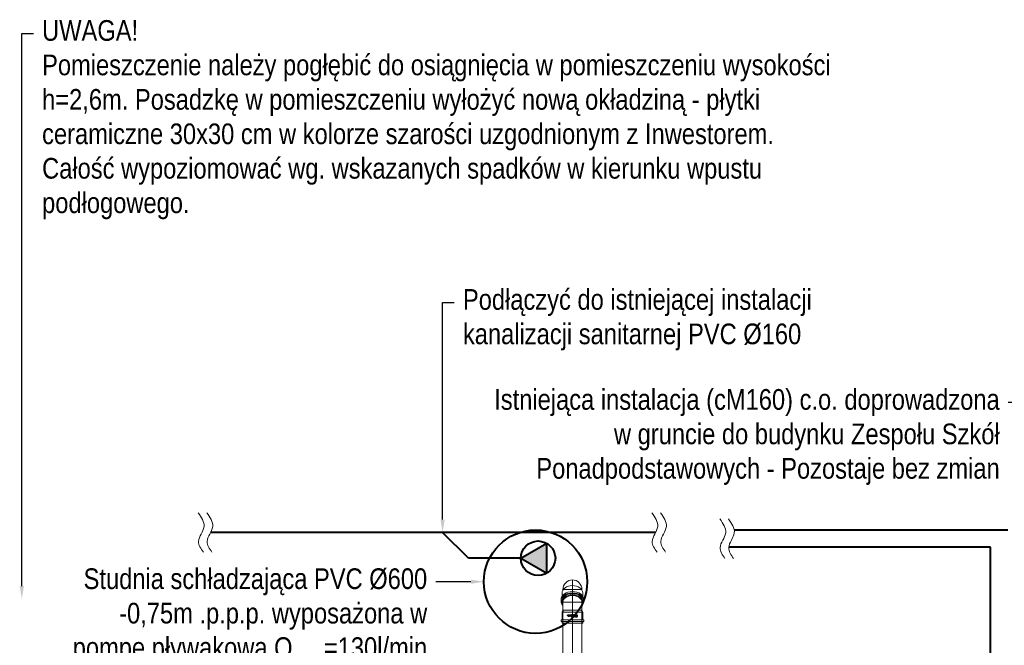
# Model space of a CAD drawing. Header units: centimetres. Extents: x 1912 to 37354, y 4932 to 6633.
# Tile 145 of 236: x 24964 to 25536, y 6208 to 6572. Entities that reach past the tile are written whole.
import ezdxf
from ezdxf import colors
from ezdxf.entities.mleader import LeaderData, LeaderLine
from ezdxf.enums import TextEntityAlignment as Align
from ezdxf.lldxf.tags import DXFTag
from ezdxf.math import Vec2, Vec3

# ---------------------------------------------------------------- set-up
doc = ezdxf.new("R2010")
doc.units = ezdxf.units.CM
doc.linetypes.add('P5-U_KAN_P7', pattern=[0])
for name, color, linetype, lineweight in [('2DH_PRO_Magnaplast-SDB', 34, 'Continuous', 15), ('CP_AXISKA', 7, 'DASHDOT', 15), ('CP_DETAL', 33, 'Continuous', 9), ('IS_Kanalizacja sanit', 34, 'P5-U_KAN_P7', 40), ('IS_Opis', 250, 'Continuous', 9), ('IS_Powrót', 5, 'DASH', 40), ('IS_Zasilanie', 1, 'SOLID', 40)]:
    doc.layers.add(name, color=color, linetype=linetype, lineweight=lineweight)
for name, color, linetype in [('3DCPCOLOR124', 152, 'Continuous'), ('3DCPCOLOR242', 242, 'Continuous'), ('CP_WIPEOUT', 255, 'Continuous')]:
    doc.layers.add(name, color=color, linetype=linetype)
doc.styles.add('CP_ATTR', font='arial.ttf')
doc.styles.add('styl1', font='ARIALN.TTF')
tags = doc.linetypes.add('DASH', pattern=[15, 10, -5]).pattern_tags.tags
tags[6:7] = [DXFTag(74, 4), DXFTag(75, 0), DXFTag(340, '0'), DXFTag(46, 0.0), DXFTag(50, 0.0), DXFTag(44, 0.0), DXFTag(45, 0.0)]
tags[4:5] = [DXFTag(74, 4), DXFTag(75, 0), DXFTag(340, '0'), DXFTag(46, 0.0), DXFTag(50, 0.0), DXFTag(44, 0.0), DXFTag(45, 0.0)]
tags = doc.linetypes.add('DASHDOT', pattern=[25.4, 12.7, -6.35, 0, -6.35]).pattern_tags.tags
tags[10:11] = [DXFTag(74, 4), DXFTag(75, 0), DXFTag(340, '0'), DXFTag(46, 1.0), DXFTag(50, 0.0), DXFTag(44, 0.0), DXFTag(45, 0.0)]
tags[8:9] = [DXFTag(74, 4), DXFTag(75, 0), DXFTag(340, '0'), DXFTag(46, 1.0), DXFTag(50, 0.0), DXFTag(44, 0.0), DXFTag(45, 0.0)]
tags[6:7] = [DXFTag(74, 4), DXFTag(75, 0), DXFTag(340, '0'), DXFTag(46, 1.0), DXFTag(50, 0.0), DXFTag(44, 0.0), DXFTag(45, 0.0)]
tags[4:5] = [DXFTag(74, 4), DXFTag(75, 0), DXFTag(340, '0'), DXFTag(46, 1.0), DXFTag(50, 0.0), DXFTag(44, 0.0), DXFTag(45, 0.0)]
tags = doc.linetypes.add('SOLID', pattern=[10, 10, 0]).pattern_tags.tags
tags[6:7] = [DXFTag(74, 4), DXFTag(75, 0), DXFTag(340, '0'), DXFTag(46, 0.0), DXFTag(50, 0.0), DXFTag(44, 0.0), DXFTag(45, 0.0)]
tags[4:5] = [DXFTag(74, 4), DXFTag(75, 0), DXFTag(340, '0'), DXFTag(46, 0.0), DXFTag(50, 0.0), DXFTag(44, 0.0), DXFTag(45, 0.0)]

# ---------------------------------------------------------------- blocks, each defined once
blk = doc.blocks.new('rdmgn014_okr01')
blk.add_circle((0, 0), 28.6)
blk = doc.blocks.new('rdmgn014_okr02')
blk.add_circle((0, 0), 25)
blk = doc.blocks.new('rdmgn014_wip_cir01')
blk.add_wipeout([(1, 0), (0.966, 0.259), (0.866, 0.5), (0.707, 0.707), (0.5, 0.866), (0.259, 0.966), (0, 1), (-0.259, 0.966), (-0.5, 0.866), (-0.707, 0.707), (-0.866, 0.5), (-0.966, 0.259), (-1, 0), (-0.966, -0.259), (-0.866, -0.5), (-0.707, -0.707), (-0.5, -0.866), (-0.259, -0.966), (0, -1), (0.259, -0.966), (0.5, -0.866), (0.707, -0.707), (0.866, -0.5), (0.966, -0.259)])
blk = doc.blocks.new('rdmgn014_okr02a')
blk.add_arc((25, 0), 25, 90, 270)
blk = doc.blocks.new('rdmgn014_okr01a')
blk.add_arc((0, 0), 28.6, 90, 270)
blk = doc.blocks.new('rdmgn014_okr01b')
blk.add_arc((0, 0), 25, 90, 270)
blk = doc.blocks.new('rdmgn014_wip_cir01a')
blk.add_wipeout([(20, 0), (19.3, 5.2), (17.3, 10), (14.1, 14.1), (10, 17.3), (5.2, 19.3), (0, 20), (-5.2, 19.3), (-10, 17.3), (-14.1, 14.1), (-17.3, 10), (-19.3, 5.2), (-20, 0), (-19.3, -5.2), (-17.3, -10), (-14.1, -14.1), (-10, -17.3), (-5.2, -19.3), (0, -20), (5.2, -19.3), (10, -17.3), (14.1, -14.1), (17.3, -10), (19.3, -5.2)])
blk = doc.blocks.new('rdmgn014_wip_cir01b')
blk.add_wipeout([(20, 0), (19.3, 5.2), (17.3, 10), (14.1, 14.1), (10, 17.3), (5.2, 19.3), (0, 20), (-5.2, 19.3), (-10, 17.3), (-14.1, 14.1), (-17.3, 10), (-19.3, 5.2), (-20, 0), (-19.3, -5.2), (-17.3, -10), (-14.1, -14.1), (-10, -17.3), (-5.2, -19.3), (0, -20), (5.2, -19.3), (10, -17.3), (14.1, -14.1), (17.3, -10), (19.3, -5.2)])
blk = doc.blocks.new('rdmgn014_wip_rec01')
blk.add_wipeout([(0, -25), (84.4, -25), (84.4, 25), (0, 25)]).dxf.layer = 'CP_WIPEOUT'
blk = doc.blocks.new('rdmgn014_okr01c')
blk.add_arc((25, 0), 25, 90, 270)
blk = doc.blocks.new('rdmgn014_wip_rec02')
blk.add_wipeout([(0, -25), (84.4, -25), (84.4, 25), (0, 25)]).dxf.layer = 'CP_WIPEOUT'
blk = doc.blocks.new('rdmgn014_logo01')
at = {"layer": '3DCPCOLOR124'}
for p, q in [((-4, 7), (-5.1, 7)), ((-5.1, 7), (-5.1, 4.8)), ((-4, 5.1), (-4, 7)), ((-4, 3.8), (1.9, 3.8)), ((1.6, 4.8), (-3.7, 4.8)), ((1.9, 16.5), (-2.9, 16.5)), ((-2.9, 16.5), (-2.9, 15.5)), ((-2.9, 15.5), (1.6, 15.5)), ((1.6, 14.4), (-2.9, 14.4)), ((-2.9, 14.4), (-2.9, 13.4)), ((-2.9, 13.4), (1.6, 13.4)), ((1.6, 12.3), (-2.9, 12.3)), ((-2.9, 12.3), (-2.9, 11.3)), ((-2.9, 11.3), (1.9, 11.3)), ((-2.9, 9.6), (-2.9, 8.9)), ((-2.9, 8.9), (-1.9, 8.9)), ((1.6, 8.6), (-2.9, 8.6)), ((-2.9, 8.6), (-2.9, 7.5)), ((-2.9, 7.5), (1.9, 7.5)), ((-2.9, 5.9), (-2.9, 5.2)), ((-2.9, 5.2), (-1.9, 5.2)), ((1.9, 3.2), (-2.9, 3.2)), ((-2.9, 3.2), (-2.9, 2.2)), ((-2.9, 2.2), (1.6, 2.2)), ((1.6, 1.1), (-2.9, 1.1)), ((-2.9, 1.1), (-2.9, 0)), ((-2.9, 0), (1.9, 0)), ((1.9, 10.7), (-1.9, 10.7)), ((-1.9, 8.9), (-1.9, 9.4)), ((1.9, 7), (-1.9, 7)), ((-1.9, 5.2), (-1.9, 5.6)), ((-1.6, 9.6), (1.6, 9.6)), ((-1.6, 5.9), (1.6, 5.9)), ((1.9, 15.2), (1.9, 14.7)), ((1.9, 13.1), (1.9, 12.6)), ((1.9, 9.4), (1.9, 8.8)), ((1.9, 5.6), (1.9, 5.1)), ((1.9, 1.9), (1.9, 1.4)), ((2.9, 14.4), (2.9, 15.5)), ((2.9, 12.3), (2.9, 13.4)), ((2.9, 8.6), (2.9, 9.7)), ((2.9, 4.8), (2.9, 5.9)), ((2.9, 2.2), (2.9, 1.1)), ((-2.9, -1.6), (-2.9, -2.3)), ((-2.9, -2.3), (-1.9, -2.3)), ((1.6, -2.6), (-2.9, -2.6)), ((-2.9, -2.6), (-2.9, -3.1)), ((-2.9, -3.1), (-0.8, -3.7)), ((1.9, -0.5), (-1.9, -0.5)), ((-1.9, -2.3), (-1.9, -1.8)), ((-1.6, -1.6), (1.6, -1.6)), ((-0.8, -3.7), (1.9, -3.7)), ((1.9, -1.8), (1.9, -2.4)), ((2.9, -2.6), (2.9, -1.6))]:
    blk.add_line(p, q, dxfattribs=at)
for centre, radius, start, end in [((-4, 4.8), 1.06, 179.7393, 270), ((-3.7, 5.1), 0.264, 180, 269.9023), ((-1.9, 9.6), 1.07, 90, 180), ((-1.9, 5.9), 1.07, 90, 180), ((-1.6, 9.4), 0.246, 90, 184.1233), ((-1.6, 5.7), 0.246, 90, 184.0475), ((1.6, 15.2), 0.293, 359.5038, 90), ((1.6, 14.7), 0.291, 269.5684, 360), ((1.6, 13.1), 0.293, 359.5231, 90), ((1.6, 12.6), 0.293, 270, 359.9989), ((1.6, 9.4), 0.264, 0, 90), ((1.6, 8.8), 0.264, 270, 359.9349), ((1.6, 5.6), 0.264, 360, 90), ((1.6, 5.1), 0.264, 270, 0.0108), ((1.6, 1.9), 0.264, 0.076, 90), ((1.6, 1.4), 0.264, 270, 359.924), ((1.9, 15.5), 1.04, 359.8403, 90), ((1.9, 12.3), 1.04, 270, 0.0193), ((1.9, 9.6), 1.06, 0.4214, 90), ((1.9, 8.6), 1.07, 270.2822, 0), ((1.9, 5.9), 1.06, 360, 90), ((1.9, 4.8), 1.07, 270.2634, 0), ((1.9, 2.2), 1.06, 359.5786, 90), ((1.9, 1.1), 1.07, 270.2875, 359.9985), ((2.3, 14.4), 0.598, 296.5604, 0), ((2.3, 13.4), 0.608, 359.9807, 62.8223), ((-1.9, -1.6), 1.07, 90, 180), ((-1.6, -1.8), 0.246, 90, 184.1125), ((1.6, -1.8), 0.264, 360, 90.0217), ((1.6, -2.4), 0.264, 270, 359.9023), ((1.9, -1.6), 1.06, 359.5786, 90), ((1.9, -2.6), 1.06, 269.7048, 359.9999)]:
    blk.add_arc(centre, radius, start, end, dxfattribs=at)
at = {"layer": '3DCPCOLOR242'}
for p, q in [((-2.7, -3.9), (-4, -3.6)), ((0.1, -4.1), (-3.9, -3)), ((-0.1, -11.3), (-2.3, -10.7)), ((1.1, -7.7), (-1.9, -6.9)), ((-0.2, -15.9), (-1.9, -15.4)), ((1.1, -7.2), (-1.7, -6.4)), ((-1.7, -14.9), (-0.1, -15.3)), ((-0.2, -16), (-0.2, -15.9)), ((1.2, -16.2), (0.5, -16)), ((0.5, -16), (0.5, -16.3)), ((1.1, -7.7), (1.3, -7.7))]:
    blk.add_line(p, q, dxfattribs=at)
for centre, radius, start, end in [((-4.3, -3.1), 0.174, 139.4748, 200.5636), ((-4, -3), 0.481, 201.3248, 240.9013), ((-4.2, -3.2), 0.283, 75.9119, 135.9983), ((-4.2, -3.9), 0.981, 73.8123, 86.5171), ((-3.5, -1.9), 1.69, 243.7383, 254.2465), ((-2.4, -15.6), 0.816, 103.1873, 179.7099), ((-2.2, -15.6), 0.973, 181.2014, 240.279), ((-2.5, -4.5), 0.644, 111.1152, 163.4814), ((-2.1, -4.5), 0.997, 166.5679, 210.0987), ((-2.2, -7.1), 0.892, 155.0132, 214.6021), ((-2.3, -9.2), 0.816, 114.0643, 202.8694), ((-2.4, -10.8), 0.727, 106.1924, 195.3195), ((-2.2, -10.8), 0.883, 195.3773, 250.0682), ((-1.8, -12.7), 1.31, 133.9918, 256.4618), ((-0.6, -3.6), 2.73, 211.3213, 275.0445), ((-2.3, -7.1), 0.818, 103.0323, 153.3127), ((-2.3, -7.3), 0.748, 209.4433, 244.7552), ((-1.6, -8.9), 1.49, 201.6704, 231.3076), ((-2.5, -12), 0.293, 73.8428, 119.965), ((-2.6, -16.1), 0.301, 251.9271, 357.0444), ((-2.6, -7.3), 0.65, 265.6622, 285.525), ((-2, -10.2), 1.88, 87.1606, 107.9858), ((-2, -4.7), 0.539, 116.6161, 177.0208), ((-1.7, -4.6), 0.806, 185.9288, 229.5909), ((-2.2, -8.1), 1.79, 72.2958, 99.0736), ((-2.1, -7.2), 0.393, 146.9616, 189.5199), ((-2.3, -10.9), 0.21, 72.1488, 182.4676), ((-2.2, -10.9), 0.37, 183.0166, 240.6152), ((-2.5, -11.4), 0.207, 256.8723, 333.1047), ((-1.9, -12.8), 0.636, 127.3644, 245.5528), ((-2.3, -16.8), 1.99, 73.1785, 97.0679), ((-2.2, -15.7), 0.348, 90.0735, 226.6774), ((-2.1, -7.2), 0.357, 74.3202, 141.4853), ((-1.9, -7.1), 0.609, 195.1451, 225.7671), ((-2.5, -7.7), 0.265, 290.2377, 337.5291), ((-2, -9.4), 0.472, 98.7899, 190.5825), ((-1.5, -9.3), 0.981, 191.9389, 227.9356), ((-2.5, -12.1), 0.449, 8.7244, 76.0552), ((-2.6, -16.2), 0.279, 6.2924, 59.4251), ((-2.4, -7.7), 0.183, 21.5725, 49.116), ((-2.4, -11.4), 0.167, 6.0969, 51.2591), ((-2.7, -11.3), 0.433, 342.5093, 1.3278), ((-2.7, -11.7), 0.662, 310.1939, 332.4304), ((-1.9, -4.9), 0.776, 84.807, 112.5283), ((-0.8, -3.6), 2.14, 227.7681, 264.971), ((-2.5, -7.7), 0.249, 338.4303, 15.9164), ((-2.7, -18.5), 3.22, 74.17, 79.8915), ((-0.6, -8), 2.56, 233.5529, 269.0169), ((-2, -13.1), 0.234, 234.8638, 292.3727), ((-1.8, -13.2), 0.719, 250.748, 317.7481), ((-2.3, -8), 1.19, 72.2691, 76.7646), ((-1.8, -10.9), 2.01, 44.3614, 97.334), ((-2, -11.1), 2.72, 40.2365, 88.5461), ((-2.3, -12.7), 0.729, 297.3533, 322.4271), ((-2.1, -7.2), 2.99, 66.1532, 85.5553), ((-3.2, -12.1), 1.85, 323.4917, 337.6276), ((-0.6, -13.1), 0.918, 120.9833, 158.9397), ((-4.6, -11.4), 4.03, 325.4422, 333.8801), ((-0.8, -13), 0.784, 70.6597, 109.7335), ((-0.8, -4.4), 1.34, 263.8725, 286.5282), ((0.3, -13.9), 1.45, 136.2371, 152.793), ((-1.9, -6.3), 2.13, 46.5165, 60.5203), ((-0.6, -13.1), 0.24, 82.5025, 118.5044), ((-0.6, -10), 0.492, 264.1111, 2.3117), ((-0.7, -13.4), 0.557, 329.5041, 78.2517), ((-1.1, -5.4), 0.961, 11.1112, 45.4314), ((-0.6, -5.3), 0.455, 294.1682, 9.8383), ((-0.9, -13.5), 1.23, 313.6171, 74.8695), ((1.1, -14.9), 1.81, 138.3177, 150.3499), ((-0.3, -14.1), 0.179, 156.2477, 208.0662), ((0, -13.9), 0.536, 211.3544, 244.0918), ((-0.4, -5.5), 0.842, 271.3477, 20.708), ((-0.9, -10.1), 0.755, 5.4784, 47.2661), ((-0.1, -14.1), 0.258, 239.0032, 288.6059), ((0.5, -16), 0.659, 177.1591, 197.9713), ((0.1, -10.3), 1.05, 255.0292, 275.2543), ((0.1, -15), 0.202, 99.2605, 177.5229), ((-21.3, -14), 21.2, 356.5514, 357.4519), ((0.3, -16.2), 0.401, 190.3294, 250.4785), ((0.3, -3.8), 0.817, 249.4862, 262.6491), ((-1.3, -5.9), 1.81, 22.396, 45.5071), ((-0.3, -10.2), 0.698, 293.2831, 345.067), ((0, -11.3), 0.454, 64.2567, 85.1843), ((0, -15.4), 0.621, 76.0627, 90.1224), ((-0.1, -4.6), 0.557, 50.0147, 70.9143), ((0.2, -4.3), 0.318, 263.6249, 288.2785), ((-0.9, -10.2), 1.29, 351.8443, 42.4547), ((0.2, -16.2), 0.393, 256.6965, 303.221), ((0, -11.2), 0.401, 23.6929, 71.5015), ((0.2, -11.2), 0.197, 270.9468, 310.5631), ((0.2, -15.1), 0.29, 45.8106, 81.4207), ((0.1, -4.4), 0.288, 10.0108, 50.8567), ((0.2, -4.5), 0.156, 287.1813, 350.1927), ((0, -4.5), 0.37, 349.838, 10.0295), ((0.2, -11.2), 0.243, 323.0875, 22.1003), ((-0.2, -15.3), 0.664, 5.0301, 36.7596), ((0.3, -16.3), 0.182, 308.0482, 0.8125), ((9.7, -15), 9.21, 181.6129, 183.265), ((-1.8, -25.8), 10.6, 74.8748, 77.6862), ((0.7, -16.5), 0.942, 56.6561, 73.6716), ((0.6, -8.4), 1.34, 58.7801, 70.7325), ((1.2, -16.1), 0.134, 265.2447, 321.7201), ((1.2, -7.5), 0.301, 17.9179, 59.9943), ((1.1, -7.5), 0.33, 314.2018, 5.594), ((1.3, -7.6), 0.133, 265.1659, 303.5871), ((1.1, -16), 0.3, 13.2728, 58.0446), ((1, -15.9), 0.408, 326.7373, 2.2392)]:
    blk.add_arc(centre, radius, start, end, dxfattribs=at)
blk = doc.blocks.new('Rd_mgphtp_0333_fof7kh8')
for p, q in [((17.59, 6.6), (17.59, -6.6)), ((17.59, 6.6), (18.64, 6.6)), ((18.64, 6.6), (18.64, -6.6)), ((18.64, 6.03), (19.69, 6.03)), ((19.69, -6.03), (19.69, 6.03)), ((0, 5.5), (2.05, 5.5)), ((0, -5.5), (2.05, -5.5)), ((17.59, -6.6), (18.64, -6.6)), ((18.64, -6.03), (19.69, -6.03))]:
    blk.add_line(p, q)
at = {"layer": 'CP_WIPEOUT', "xscale": 0.21319269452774, "yscale": 0.3015}
blk.add_blockref('rdmgn014_wip_cir01a', (2.05, 0), dxfattribs=at)
for p, q in [((2.05, 6.03), (5.94, 6.03)), ((2.05, -6.03), (5.94, -6.03))]:
    blk.add_line(p, q)
at = {"xscale": 0.1705541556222, "yscale": 0.2412}
blk.add_blockref('rdmgn014_okr01b', (2.05, 0), dxfattribs=at)
at = {"layer": 'CP_WIPEOUT', "xscale": 4.66690475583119, "yscale": 6.59999999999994, "zscale": 20}
blk.add_blockref('rdmgn014_wip_cir01', (5.94, 0), dxfattribs=at)
for start, end in [(90, 180), (180, 270)]:
    blk.add_arc((0, 0), 5.5, start, end)
at = {"layer": 'CP_AXISKA'}
blk.add_line((0, 5.5), (0, -5.5), dxfattribs=at)
at = {"xscale": 0.16317848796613, "yscale": 0.23076923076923}
for name, p in [('rdmgn014_okr01a', (5.94, 0)), ('rdmgn014_okr01', (6.68, 0))]:
    blk.add_blockref(name, p, dxfattribs=at)
at = {"linetype": 'ByBlock', "style": 'CP_ATTR', "flags": 9}
for tag in ['DN', 'WEIGHT', 'MATERIAL', 'DIMS', 'OTHER', 'CHARACTER', 'PRODUCER', 'ORDER-NO', 'PRODUCT-TYPE', 'ARTICLE', 'GROUP', 'NUMBER', 'NAME']:
    blk.add_attdef(tag, text='', height=0.00005, dxfattribs=at).set_placement((0, 0), align=Align.MIDDLE_LEFT)
at = {"layer": 'CP_WIPEOUT', "xscale": 0.21319269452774, "yscale": 0.3015}
blk.add_blockref('rdmgn014_wip_cir01b', (7.42, 0), dxfattribs=at)
at = {"layer": 'CP_WIPEOUT', "xscale": 0.008798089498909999, "yscale": 0.2412}
blk.add_blockref('rdmgn014_wip_rec01', (6.68, 0), dxfattribs=at)
for p, q in [((6.68, 6.6), (5.94, 6.6)), ((7.42, 6.03), (6.68, 6.03)), ((6.68, -6.6), (5.94, -6.6)), ((7.42, -6.03), (6.68, -6.03))]:
    blk.add_line(p, q)
at = {"xscale": 0.17055415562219, "yscale": 0.2412}
for name, p in [('rdmgn014_okr02a', (2.42, 0)), ('rdmgn014_okr02', (7.42, 0))]:
    blk.add_blockref(name, p, dxfattribs=at)
at = {"layer": 'CP_WIPEOUT', "xscale": 0.05531249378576, "yscale": 0.22}
blk.add_blockref('rdmgn014_wip_rec02', (7.42, 0), dxfattribs=at)
for p, q in [((13.15, 6.03), (12.09, 5.5)), ((13.15, 6.03), (17.59, 6.03)), ((12.09, 5.5), (7.42, 5.5)), ((7.42, -5.5), (12.09, -5.5)), ((13.15, -6.03), (12.09, -5.5)), ((13.15, -6.03), (17.59, -6.03))]:
    blk.add_line(p, q)
at = {"layer": 'CP_AXISKA'}
for p, q in [((7.42, 6.03), (7.42, -6.03)), ((19.69, 0), (-5.5, 0))]:
    blk.add_line(p, q, dxfattribs=at)
at = {"layer": 'CP_DETAL'}
for p, q in [((13.15, 6.03), (13.15, -6.03)), ((12.09, 5.5), (12.09, -5.5)), ((12.09, -5.5), (12.09, 5.5))]:
    blk.add_line(p, q, dxfattribs=at)
for name, p, xscale, yscale in [('rdmgn014_okr01c', (3.54, 0), 0.15556349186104, 0.22), ('rdmgn014_logo01', (15.42, 0), 0.14509803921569, 0.176)]:
    blk.add_blockref(name, p, dxfattribs=dict(xscale=xscale, yscale=yscale))
blk = doc.blocks.new('2dmgn001_logo01')
at = {"layer": '3DCPCOLOR124'}
for p, q in [((-4, 7), (-5.1, 7)), ((-5.1, 7), (-5.1, 4.8)), ((-4, 5.1), (-4, 7)), ((-4, 3.8), (1.9, 3.8)), ((1.6, 4.8), (-3.7, 4.8)), ((1.9, 16.5), (-2.9, 16.5)), ((-2.9, 16.5), (-2.9, 15.5)), ((-2.9, 15.5), (1.6, 15.5)), ((1.6, 14.4), (-2.9, 14.4)), ((-2.9, 14.4), (-2.9, 13.4)), ((-2.9, 13.4), (1.6, 13.4)), ((1.6, 12.3), (-2.9, 12.3)), ((-2.9, 12.3), (-2.9, 11.3)), ((-2.9, 11.3), (1.9, 11.3)), ((-2.9, 9.6), (-2.9, 8.9)), ((-2.9, 8.9), (-1.9, 8.9)), ((1.6, 8.6), (-2.9, 8.6)), ((-2.9, 8.6), (-2.9, 7.5)), ((-2.9, 7.5), (1.9, 7.5)), ((-2.9, 5.9), (-2.9, 5.2)), ((-2.9, 5.2), (-1.9, 5.2)), ((1.9, 3.2), (-2.9, 3.2)), ((-2.9, 3.2), (-2.9, 2.2)), ((-2.9, 2.2), (1.6, 2.2)), ((1.6, 1.1), (-2.9, 1.1)), ((-2.9, 1.1), (-2.9, 0)), ((-2.9, 0), (1.9, 0)), ((1.9, 10.7), (-1.9, 10.7)), ((-1.9, 8.9), (-1.9, 9.4)), ((1.9, 7), (-1.9, 7)), ((-1.9, 5.2), (-1.9, 5.6)), ((-1.6, 9.6), (1.6, 9.6)), ((-1.6, 5.9), (1.6, 5.9)), ((1.9, 15.2), (1.9, 14.7)), ((1.9, 13.1), (1.9, 12.6)), ((1.9, 9.4), (1.9, 8.8)), ((1.9, 5.6), (1.9, 5.1)), ((1.9, 1.9), (1.9, 1.4)), ((2.9, 14.4), (2.9, 15.5)), ((2.9, 12.3), (2.9, 13.4)), ((2.9, 8.6), (2.9, 9.7)), ((2.9, 4.8), (2.9, 5.9)), ((2.9, 2.2), (2.9, 1.1)), ((-2.9, -1.6), (-2.9, -2.3)), ((-2.9, -2.3), (-1.9, -2.3)), ((1.6, -2.6), (-2.9, -2.6)), ((-2.9, -2.6), (-2.9, -3.1)), ((-2.9, -3.1), (-0.8, -3.7)), ((1.9, -0.5), (-1.9, -0.5)), ((-1.9, -2.3), (-1.9, -1.8)), ((-1.6, -1.6), (1.6, -1.6)), ((-0.8, -3.7), (1.9, -3.7)), ((1.9, -1.8), (1.9, -2.4)), ((2.9, -2.6), (2.9, -1.6))]:
    blk.add_line(p, q, dxfattribs=at)
for centre, radius, start, end in [((-4, 4.8), 1.06, 179.7393, 270), ((-3.7, 5.1), 0.264, 180, 269.9023), ((-1.9, 9.6), 1.07, 90, 180), ((-1.9, 5.9), 1.07, 90, 180), ((-1.6, 9.4), 0.246, 90, 184.1233), ((-1.6, 5.7), 0.246, 90, 184.0475), ((1.6, 15.2), 0.293, 359.5038, 90), ((1.6, 14.7), 0.291, 269.5684, 360), ((1.6, 13.1), 0.293, 359.5231, 90), ((1.6, 12.6), 0.293, 270, 359.9989), ((1.6, 9.4), 0.264, 0, 90), ((1.6, 8.8), 0.264, 270, 359.9349), ((1.6, 5.6), 0.264, 360, 90), ((1.6, 5.1), 0.264, 270, 0.0108), ((1.6, 1.9), 0.264, 0.076, 90), ((1.6, 1.4), 0.264, 270, 359.924), ((1.9, 15.5), 1.04, 359.8403, 90), ((1.9, 12.3), 1.04, 270, 0.0193), ((1.9, 9.6), 1.06, 0.4214, 90), ((1.9, 8.6), 1.07, 270.2822, 0), ((1.9, 5.9), 1.06, 360, 90), ((1.9, 4.8), 1.07, 270.2634, 0), ((1.9, 2.2), 1.06, 359.5786, 90), ((1.9, 1.1), 1.07, 270.2875, 359.9985), ((2.3, 14.4), 0.598, 296.5604, 0), ((2.3, 13.4), 0.608, 359.9807, 62.8223), ((-1.9, -1.6), 1.07, 90, 180), ((-1.6, -1.8), 0.246, 90, 184.1125), ((1.6, -1.8), 0.264, 360, 90.0217), ((1.6, -2.4), 0.264, 270, 359.9023), ((1.9, -1.6), 1.06, 359.5786, 90), ((1.9, -2.6), 1.06, 269.7048, 359.9999)]:
    blk.add_arc(centre, radius, start, end, dxfattribs=at)
at = {"layer": '3DCPCOLOR242'}
for p, q in [((-2.7, -3.9), (-4, -3.6)), ((0.1, -4.1), (-3.9, -3)), ((-0.1, -11.3), (-2.3, -10.7)), ((1.1, -7.7), (-1.9, -6.9)), ((-0.2, -15.9), (-1.9, -15.4)), ((1.1, -7.2), (-1.7, -6.4)), ((-1.7, -14.9), (-0.1, -15.3)), ((-0.2, -16), (-0.2, -15.9)), ((1.2, -16.2), (0.5, -16)), ((0.5, -16), (0.5, -16.3)), ((1.1, -7.7), (1.3, -7.7))]:
    blk.add_line(p, q, dxfattribs=at)
for centre, radius, start, end in [((-4.3, -3.1), 0.174, 139.4748, 200.5636), ((-4, -3), 0.481, 201.3248, 240.9013), ((-4.2, -3.2), 0.283, 75.9119, 135.9983), ((-4.2, -3.9), 0.981, 73.8123, 86.5171), ((-3.5, -1.9), 1.69, 243.7383, 254.2465), ((-2.4, -15.6), 0.816, 103.1873, 179.7099), ((-2.2, -15.6), 0.973, 181.2014, 240.279), ((-2.5, -4.5), 0.644, 111.1152, 163.4814), ((-2.1, -4.5), 0.997, 166.5679, 210.0987), ((-2.2, -7.1), 0.892, 155.0132, 214.6021), ((-2.3, -9.2), 0.816, 114.0643, 202.8694), ((-2.4, -10.8), 0.727, 106.1924, 195.3195), ((-2.2, -10.8), 0.883, 195.3773, 250.0682), ((-1.8, -12.7), 1.31, 133.9918, 256.4618), ((-0.6, -3.6), 2.73, 211.3213, 275.0445), ((-2.3, -7.1), 0.818, 103.0323, 153.3127), ((-2.3, -7.3), 0.748, 209.4433, 244.7552), ((-1.6, -8.9), 1.49, 201.6704, 231.3076), ((-2.5, -12), 0.293, 73.8428, 119.965), ((-2.6, -16.1), 0.301, 251.9271, 357.0444), ((-2.6, -7.3), 0.65, 265.6622, 285.525), ((-2, -10.2), 1.88, 87.1606, 107.9858), ((-2, -4.7), 0.539, 116.6161, 177.0208), ((-1.7, -4.6), 0.806, 185.9288, 229.5909), ((-2.2, -8.1), 1.79, 72.2958, 99.0736), ((-2.1, -7.2), 0.393, 146.9616, 189.5199), ((-2.3, -10.9), 0.21, 72.1488, 182.4676), ((-2.2, -10.9), 0.37, 183.0166, 240.6152), ((-2.5, -11.4), 0.207, 256.8723, 333.1047), ((-1.9, -12.8), 0.636, 127.3644, 245.5528), ((-2.3, -16.8), 1.99, 73.1785, 97.0679), ((-2.2, -15.7), 0.348, 90.0735, 226.6774), ((-2.1, -7.2), 0.357, 74.3202, 141.4853), ((-1.9, -7.1), 0.609, 195.1451, 225.7671), ((-2.5, -7.7), 0.265, 290.2377, 337.5291), ((-2, -9.4), 0.472, 98.7899, 190.5825), ((-1.5, -9.3), 0.981, 191.9389, 227.9356), ((-2.5, -12.1), 0.449, 8.7244, 76.0552), ((-2.6, -16.2), 0.279, 6.2924, 59.4251), ((-2.4, -7.7), 0.183, 21.5725, 49.116), ((-2.4, -11.4), 0.167, 6.0969, 51.2591), ((-2.7, -11.3), 0.433, 342.5093, 1.3278), ((-2.7, -11.7), 0.662, 310.1939, 332.4304), ((-1.9, -4.9), 0.776, 84.807, 112.5283), ((-0.8, -3.6), 2.14, 227.7681, 264.971), ((-2.5, -7.7), 0.249, 338.4303, 15.9164), ((-2.7, -18.5), 3.22, 74.17, 79.8915), ((-0.6, -8), 2.56, 233.5529, 269.0169), ((-2, -13.1), 0.234, 234.8638, 292.3727), ((-1.8, -13.2), 0.719, 250.748, 317.7481), ((-2.3, -8), 1.19, 72.2691, 76.7646), ((-1.8, -10.9), 2.01, 44.3614, 97.334), ((-2, -11.1), 2.72, 40.2365, 88.5461), ((-2.3, -12.7), 0.729, 297.3533, 322.4271), ((-2.1, -7.2), 2.99, 66.1532, 85.5553), ((-3.2, -12.1), 1.85, 323.4917, 337.6276), ((-0.6, -13.1), 0.918, 120.9833, 158.9397), ((-4.6, -11.4), 4.03, 325.4422, 333.8801), ((-0.8, -13), 0.784, 70.6597, 109.7335), ((-0.8, -4.4), 1.34, 263.8725, 286.5282), ((0.3, -13.9), 1.45, 136.2371, 152.793), ((-1.9, -6.3), 2.13, 46.5165, 60.5203), ((-0.6, -13.1), 0.24, 82.5025, 118.5044), ((-0.6, -10), 0.492, 264.1111, 2.3117), ((-0.7, -13.4), 0.557, 329.5041, 78.2517), ((-1.1, -5.4), 0.961, 11.1112, 45.4314), ((-0.6, -5.3), 0.455, 294.1682, 9.8383), ((-0.9, -13.5), 1.23, 313.6171, 74.8695), ((1.1, -14.9), 1.81, 138.3177, 150.3499), ((-0.3, -14.1), 0.179, 156.2477, 208.0662), ((0, -13.9), 0.536, 211.3544, 244.0918), ((-0.4, -5.5), 0.842, 271.3477, 20.708), ((-0.9, -10.1), 0.755, 5.4784, 47.2661), ((-0.1, -14.1), 0.258, 239.0032, 288.6059), ((0.5, -16), 0.659, 177.1591, 197.9713), ((0.1, -10.3), 1.05, 255.0292, 275.2543), ((0.1, -15), 0.202, 99.2605, 177.5229), ((-21.3, -14), 21.2, 356.5514, 357.4519), ((0.3, -16.2), 0.401, 190.3294, 250.4785), ((0.3, -3.8), 0.817, 249.4862, 262.6491), ((-1.3, -5.9), 1.81, 22.396, 45.5071), ((-0.3, -10.2), 0.698, 293.2831, 345.067), ((0, -11.3), 0.454, 64.2567, 85.1843), ((0, -15.4), 0.621, 76.0627, 90.1224), ((-0.1, -4.6), 0.557, 50.0147, 70.9143), ((0.2, -4.3), 0.318, 263.6249, 288.2785), ((-0.9, -10.2), 1.29, 351.8443, 42.4547), ((0.2, -16.2), 0.393, 256.6965, 303.221), ((0, -11.2), 0.401, 23.6929, 71.5015), ((0.2, -11.2), 0.197, 270.9468, 310.5631), ((0.2, -15.1), 0.29, 45.8106, 81.4207), ((0.1, -4.4), 0.288, 10.0108, 50.8567), ((0.2, -4.5), 0.156, 287.1813, 350.1927), ((0, -4.5), 0.37, 349.838, 10.0295), ((0.2, -11.2), 0.243, 323.0875, 22.1003), ((-0.2, -15.3), 0.664, 5.0301, 36.7596), ((0.3, -16.3), 0.182, 308.0482, 0.8125), ((9.7, -15), 9.21, 181.6129, 183.265), ((-1.8, -25.8), 10.6, 74.8748, 77.6862), ((0.7, -16.5), 0.942, 56.6561, 73.6716), ((0.6, -8.4), 1.34, 58.7801, 70.7325), ((1.2, -16.1), 0.134, 265.2447, 321.7201), ((1.2, -7.5), 0.301, 17.9179, 59.9943), ((1.1, -7.5), 0.33, 314.2018, 5.594), ((1.3, -7.6), 0.133, 265.1659, 303.5871), ((1.1, -16), 0.3, 13.2728, 58.0446), ((1, -15.9), 0.408, 326.7373, 2.2392)]:
    blk.add_arc(centre, radius, start, end, dxfattribs=at)
blk = doc.blocks.new('2d_mgphtp_0289_5cwcnu3')
for p, q in [((29.06, 6.03), (28, 5.5)), ((29.06, 6.03), (33.5, 6.03)), ((33.5, 6.6), (33.5, -6.6)), ((33.5, 6.6), (34.55, 6.6)), ((34.55, 6.6), (34.55, -6.6)), ((34.55, 6.03), (35.6, 6.03)), ((35.6, -6.03), (35.6, 6.03)), ((0, 5.24), (1.06, 5.5)), ((0, 5.24), (0, -5.24)), ((1.06, 5.5), (28, 5.5)), ((0, -5.24), (1.06, -5.5)), ((1.06, -5.5), (28, -5.5)), ((29.06, -6.03), (28, -5.5)), ((29.06, -6.03), (33.5, -6.03)), ((33.5, -6.6), (34.55, -6.6)), ((34.55, -6.03), (35.6, -6.03))]:
    blk.add_line(p, q)
at = {"layer": 'CP_AXISKA'}
blk.add_line((0, 0), (35.6, 0), dxfattribs=at)
at = {"layer": 'CP_DETAL'}
for p, q in [((29.06, 6.03), (29.06, -6.03)), ((1.06, 5.5), (1.06, -5.5)), ((28, 5.5), (28, -5.5)), ((28, -5.5), (28, 5.5))]:
    blk.add_line(p, q, dxfattribs=at)
at = {"xscale": 0.14509803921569, "yscale": 0.17837837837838}
blk.add_blockref('2dmgn001_logo01', (31.28, 0), dxfattribs=at)
at = {"linetype": 'ByBlock', "style": 'CP_ATTR', "flags": 9}
for tag in ['DN', 'WEIGHT', 'MATERIAL', 'DIMS', 'OTHER', 'CHARACTER', 'PRODUCER', 'ORDER-NO', 'PRODUCT-TYPE', 'ARTICLE', 'GROUP', 'NUMBER', 'NAME']:
    blk.add_attdef(tag, text='', height=0.00005, dxfattribs=at).set_placement((0, 0), align=Align.MIDDLE_LEFT)

msp = doc.modelspace()

# ---------------------------------------------------------------- leaders
at = {"layer": 'IS_Opis'}
ml = msp.add_multileader_mtext('Standard', dxfattribs=at)
ml.set_content('UWAGA! \\PPomieszczenie należy pogłębić do osiągnięcia w pomieszczeniu wysokości h=2,6m. Posadzkę w pomieszczeniu wyłożyć nową okładziną - płytki ceramiczne 30x30 cm w kolorze szarości uzgodnionym z Inwestorem. Całość wypoziomować wg. wskazanych spadków w kierunku wpustu podłogowego.', color=256, style='styl1')
ml.set_leader_properties()
ml.build(insert=Vec2(0, 0))
ml.multileader.update_dxf_attribs({"dogleg_length": 5, "arrow_head_size": 7.5})
ctx = ml.context
ctx.base_point, ctx.char_height, ctx.arrow_head_size, ctx.landing_gap_size, ctx.plane_origin = Vec3(24972.41, 6563.66), 12, 7.5, 5, Vec3(24914.59, 6103.64)
notes = []
notes.append((ctx, [(0, (1, 1, 0), (24965.64, 6563.66), (1, 0), 6.77, [(0, [(24965.64, 6235.34)], 0, [])])]))
ctx.mtext.insert, ctx.mtext.width, ctx.mtext.defined_height, ctx.mtext.flow_direction = Vec3(24977.41, 6571.43), 457.9641, 76.92, 5
ctx.mtext.has_bg_fill, ctx.mtext.bg_color, ctx.mtext.bg_scale_factor, ctx.mtext.bg_transparency, ctx.mtext.use_window_bg_color = 1, -1027028792, 1.5, 0, 1
for ctx, leaders in notes:
    for number, flags, end, landing, length, lines in leaders:
        leader = LeaderData()
        leader.index, (leader.has_last_leader_line, leader.has_dogleg_vector, leader.attachment_direction) = number, flags
        leader.last_leader_point, leader.dogleg_vector, leader.dogleg_length = Vec3(end), Vec3(landing), length
        for number, points, colour, breaks in lines:
            line = LeaderLine()
            line.index, line.vertices, line.color, line.breaks = number, Vec3.list(points), colors.encode_raw_color(colour), breaks
            leader.lines.append(line)
        ctx.leaders.append(leader)

# ---------------------------------------------------------------- next in the draw order: linework, layer by layer
at = {"layer": 'IS_Kanalizacja sanit'}
msp.add_line((25224.85, 6258.99), (25209.89, 6273.94), dxfattribs=at)
at = {"layer": 'IS_Opis'}
for points in [[(25068.01, 6285.4), (25071.43, 6277.32), (25068.18, 6268.75), (25071, 6262.49)], [(25073.01, 6285.39), (25076.43, 6277.32), (25073.18, 6268.74), (25076, 6262.48)]]:
    msp.add_spline(points, degree=3, dxfattribs=at)

# ---------------------------------------------------------------- next in the draw order: block references
at = {"layer": '2DH_PRO_Magnaplast-SDB', "rotation": 270}
msp.add_blockref('Rd_mgphtp_0333_fof7kh8', (25285.21, 6240.89), dxfattribs=at)

# ---------------------------------------------------------------- next in the draw order: leaders
at = {"layer": 'IS_Opis'}
ml = msp.add_multileader_mtext('Standard', dxfattribs=at)
ml.set_content('\\A1;Istniejąca instalacja (cM160) c.o. doprowadzona w gruncie do budynku Zespołu Szkół Ponadpodstawowych - Pozostaje bez zmian', color=256, style='styl1')
ml.set_leader_properties()
ml.build(insert=Vec2(0, 0))
ml.multileader.update_dxf_attribs({"dogleg_length": 5, "arrow_head_size": 7.5})
ctx = ml.context
ctx.base_point, ctx.char_height, ctx.arrow_head_size, ctx.landing_gap_size, ctx.plane_origin = Vec3(25236.7, 6349.43), 12, 7.5, 5, Vec3(25430.31, 6449.61)
ctx.text_align_type = 2
notes = []
notes.append((ctx, [(1, (1, 1, 0), (25544.47, 6349.43), (-1, 0), 6.23, [(0, [(25567.96, 6349.43)], 0, [])])]))
ctx.mtext.insert, ctx.mtext.width, ctx.mtext.defined_height, ctx.mtext.alignment, ctx.mtext.flow_direction = Vec3(25533.24, 6357.19), 293.4033, 76.92, 3, 5
ctx.mtext.has_bg_fill, ctx.mtext.bg_color, ctx.mtext.bg_scale_factor, ctx.mtext.bg_transparency, ctx.mtext.use_window_bg_color = 1, -1073741824, 1, 0, 1
for ctx, leaders in notes:
    for number, flags, end, landing, length, lines in leaders:
        leader = LeaderData()
        leader.index, (leader.has_last_leader_line, leader.has_dogleg_vector, leader.attachment_direction) = number, flags
        leader.last_leader_point, leader.dogleg_vector, leader.dogleg_length = Vec3(end), Vec3(landing), length
        for number, points, colour, breaks in lines:
            line = LeaderLine()
            line.index, line.vertices, line.color, line.breaks = number, Vec3.list(points), colors.encode_raw_color(colour), breaks
            leader.lines.append(line)
        ctx.leaders.append(leader)

# ---------------------------------------------------------------- next in the draw order: hatches: boundary and pattern name
at = {"layer": 'IS_Kanalizacja sanit'}
h = msp.add_hatch(color=256, dxfattribs=at)
h.dxf.hatch_style = 1
h.paths.add_polyline_path([(25255.31, 6258.99), (25270.31, 6250.33), (25270.31, 6267.65)])

# ---------------------------------------------------------------- next in the draw order: linework, layer by layer
at = {"layer": 'IS_Kanalizacja sanit', "color": 18, "true_color": 0x000000}
msp.add_line((25333.51, 6273.94), (25075.19, 6273.94), dxfattribs=at)
at = {"layer": 'IS_Kanalizacja sanit', "linetype": 'ByBlock'}
for p, q in [((25255.31, 6258.99), (25270.31, 6267.65)), ((25270.31, 6250.33), (25270.31, 6267.65)), ((25255.31, 6258.99), (25270.31, 6250.33))]:
    msp.add_line(p, q, dxfattribs=at)
at = {"layer": 'IS_Kanalizacja sanit'}
msp.add_line((25255.31, 6258.99), (25224.85, 6258.99), dxfattribs=at)
at = {"layer": 'IS_Kanalizacja sanit', "linetype": 'ByBlock'}
for centre, radius in [((25263.84, 6245.34), 30), ((25265.31, 6258.99), 10)]:
    msp.add_circle(centre, radius, dxfattribs=at)
at = {"layer": 'IS_Opis'}
for points in [[(25331.34, 6285.4), (25334.75, 6277.32), (25331.51, 6268.75), (25334.32, 6262.49)], [(25336.34, 6285.39), (25339.75, 6277.32), (25336.51, 6268.74), (25339.32, 6262.48)], [(25370.79, 6281.81), (25374.2, 6273.73), (25370.96, 6265.16), (25373.77, 6258.9)], [(25375.79, 6281.8), (25379.2, 6273.72), (25375.96, 6265.15), (25378.77, 6258.89)]]:
    msp.add_spline(points, degree=3, dxfattribs=at)
at = {"layer": 'IS_Powrót'}
msp.add_line((25427.96, 6265.34), (25375.97, 6265.34), dxfattribs=at)
at = {"layer": 'IS_Powrót', "color": 18, "true_color": 0x000000}
for p, q in [((25527.96, 6265.34), (25427.96, 6265.34)), ((25527.96, 6063.57), (25527.96, 6265.34))]:
    msp.add_line(p, q, dxfattribs=at)
at = {"layer": 'IS_Zasilanie'}
msp.add_line((25427.96, 6275.34), (25379.16, 6275.34), dxfattribs=at)
at = {"layer": 'IS_Zasilanie', "color": 18, "true_color": 0x000000}
msp.add_line((25537.96, 6275.34), (25427.96, 6275.34), dxfattribs=at)

# ---------------------------------------------------------------- next in the draw order: block references
at = {"layer": '2DH_PRO_Magnaplast-SDB', "rotation": 270}
msp.add_blockref('2d_mgphtp_0289_5cwcnu3', (25285.21, 6228.79), dxfattribs=at)

# ---------------------------------------------------------------- next in the draw order: leaders
at = {"layer": 'IS_Opis'}
ml = msp.add_multileader_mtext('Standard', dxfattribs=at)
ml.set_content('\\A1;Podłączyć do istniejącej instalacji kanalizacji sanitarnej PVC %%C160', color=256, style='styl1')
ml.set_leader_properties()
ml.build(insert=Vec2(0, 0))
ml.multileader.update_dxf_attribs({"dogleg_length": 5, "arrow_head_size": 7.5})
ctx = ml.context
ctx.base_point, ctx.char_height, ctx.arrow_head_size, ctx.landing_gap_size, ctx.plane_origin = Vec3(25216.67, 6407.48), 12, 7.5, 5, Vec3(25230.29, 5933.01)
notes = []
notes.append((ctx, [(0, (1, 1, 0), (25209.89, 6407.48), (1, 0), 6.77, [(0, [(25209.89, 6273.94)], 0, [])])]))
ctx.mtext.insert, ctx.mtext.width, ctx.mtext.defined_height, ctx.mtext.flow_direction = Vec3(25221.67, 6415.25), 215.8846, 20.33, 5
ctx.mtext.has_bg_fill, ctx.mtext.bg_color, ctx.mtext.bg_scale_factor, ctx.mtext.bg_transparency, ctx.mtext.use_window_bg_color = 1, -1073741824, 1, 0, 1
ml = msp.add_multileader_mtext('Standard', dxfattribs=at)
ml.set_content('\\A1;Studnia schładzająca PVC %%C600 -0,75m .p.p.p. wyposażona w pompę pływakową Q{\\H0.7x;\\S^ max;}=130l/min ', color=256, style='styl1')
ml.set_leader_properties()
ml.build(insert=Vec2(0, 0))
ml.multileader.update_dxf_attribs({"dogleg_length": 5, "arrow_head_size": 7.5})
ctx = ml.context
ctx.base_point, ctx.char_height, ctx.arrow_head_size, ctx.landing_gap_size, ctx.plane_origin = Vec3(24985, 6245.34), 12, 7.5, 5, Vec3(25192.32, 5819.32)
ctx.text_align_type = 2
notes.append((ctx, [(0, (1, 1, 0), (25212.71, 6245.34), (-1, 0), 6.77, [(0, [(25233.84, 6245.34)], 0, [])])]))
ctx.mtext.insert, ctx.mtext.width, ctx.mtext.defined_height, ctx.mtext.alignment, ctx.mtext.flow_direction = Vec3(25200.94, 6253.1), 216.788, 20.33, 3, 5
ctx.mtext.has_bg_fill, ctx.mtext.bg_color, ctx.mtext.bg_scale_factor, ctx.mtext.bg_transparency, ctx.mtext.use_window_bg_color = 1, -1073741824, 1, 0, 1
for ctx, leaders in notes:
    for number, flags, end, landing, length, lines in leaders:
        leader = LeaderData()
        leader.index, (leader.has_last_leader_line, leader.has_dogleg_vector, leader.attachment_direction) = number, flags
        leader.last_leader_point, leader.dogleg_vector, leader.dogleg_length = Vec3(end), Vec3(landing), length
        for number, points, colour, breaks in lines:
            line = LeaderLine()
            line.index, line.vertices, line.color, line.breaks = number, Vec3.list(points), colors.encode_raw_color(colour), breaks
            leader.lines.append(line)
        ctx.leaders.append(leader)

doc.saveas('drawing.dxf')
